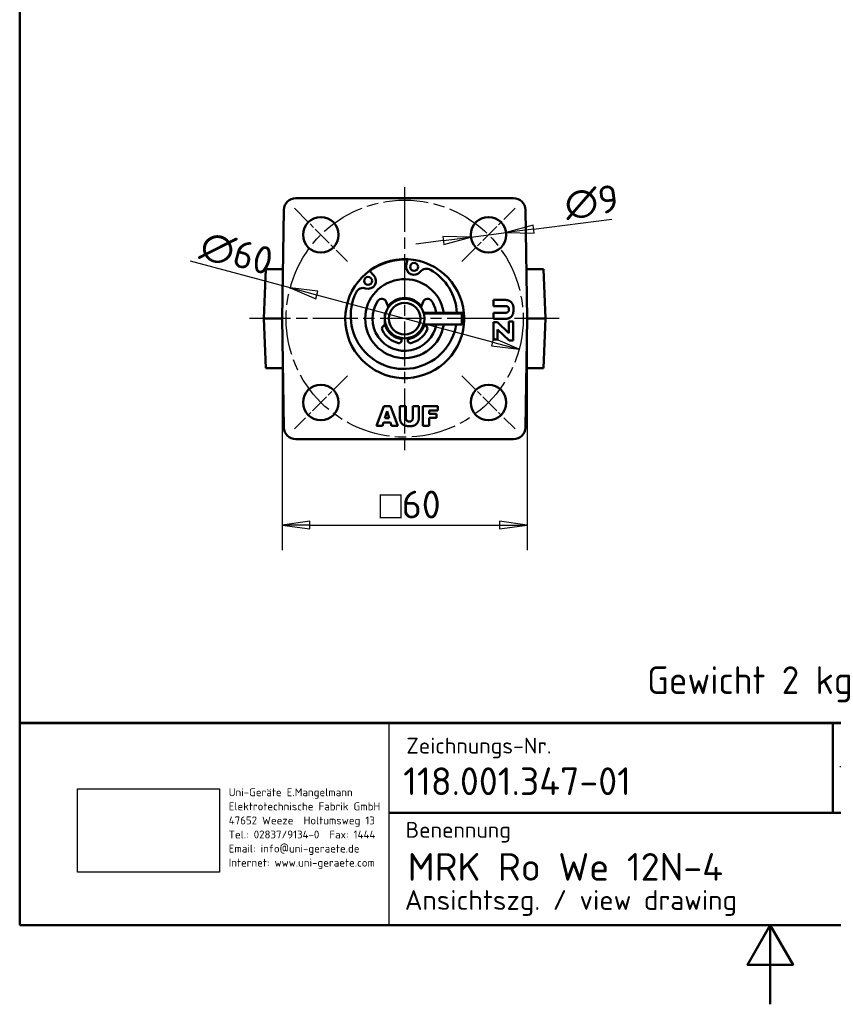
# Model space of a CAD drawing. Header units: millimetres. Extents: x 0 to 420, y 0 to 594.
# Tile 1 of 15: x 20 to 226, y 0 to 249. Entities that reach past the tile are written whole.
import ezdxf
from ezdxf.enums import TextEntityAlignment as Align

# ---------------------------------------------------------------- set-up
doc = ezdxf.new("R2010")
doc.units = ezdxf.units.MM
doc.header["$LTSCALE"] = 2
doc.linetypes.add('CHAIN', pattern=[0.3543, 0.2362, -0.0295, 0.0591, -0.0295])
doc.linetypes.add('LONG_DASH_DOTTED', pattern=[0.3001, 0.2362, -0.0295, 0.0049, -0.0295])
for name, color, linetype, lineweight in [('Bemaßungen(DIN)', 7, 'Continuous', 25), ('Mittellinie(DIN)', 4, 'CHAIN', 25), ('Mittelpunktmarkierung(DIN)', 4, 'CHAIN', 25), ('Rahmen_0', 179, 'Continuous', 50), ('Sichtbare Kanten(DIN)', 7, 'Continuous', 50), ('Skizziergeometrie(DIN)', 179, 'Continuous', 50), ('Skizzierlinie(DIN)', 179, 'Continuous', 25), ('Symbole(DIN)', 179, 'Continuous', 25)]:
    doc.layers.add(name, color=color, linetype=linetype, lineweight=lineweight)
doc.styles.add('Aktuell-DIN', font='isocpeur.ttf')
doc.styles.add('STANDARD-BSI~0', font='isocpeur.ttf')
doc.dimstyles.new('STANDARD-DIN', dxfattribs={"dimscale": 2, "dimtxt": 3.5, "dimasz": 3.5, "dimexe": 3.175, "dimexo": 0, "dimgap": 0.8, "dimtad": 1, "dimrnd": 1e-08, "dimtxsty": 'STANDARD-BSI~0', "dimblk": 'Filled-1', "dimcen": 0.09, "dimdle": 10, "dimclrd": 5, "dimclre": 5, "dimclrt": 256, "dimadec": 1, "dimazin": 2, "dimtfac": 0.714286, "dimtdec": 3, "dimtmove": 0, "dimatfit": 3, "dimfxl": 0, "dimtolj": 1, "dimlwd": 25, "dimlwe": 25, "dimarcsym": 0})
picture_1 = doc.add_image_def('image1.bmp', size_in_pixel=(606, 355))

# ---------------------------------------------------------------- blocks, each defined once
blk = doc.blocks.new('Ränder Default Border')
at = {"layer": 'Rahmen_0', "flags": 128}
for points in [[(10, 10), (10, 287), (200, 287), (200, 10), (10, 10)], [(105, 0), (105, 10), (102.11, 5), (107.89, 5), (105, 10)]]:
    blk.add_lwpolyline(points, dxfattribs=at)
blk = doc.blocks.new('Schriftfelder DIN-UNI-Doku')
at = {"layer": 'Skizziergeometrie(DIN)'}
for p, q in [((290.02, 125.63), (100.02, 125.63)), ((100.02, 125.63), (100.02, 100)), ((100.02, 125.59), (290, 125.59)), ((202.93, 125.59), (202.93, 114.22)), ((220.65, 100), (220.65, 125.59)), ((229.98, 125.63), (229.98, 112.18)), ((247.91, 125.59), (247.91, 112.18)), ((263.78, 112.18), (263.78, 125.59)), ((290, 100), (290, 125.59)), ((220.65, 121.23), (263.78, 121.23)), ((244.81, 117), (244.81, 117.4)), ((220.65, 116.55), (263.78, 116.55)), ((146.8, 114.22), (220.65, 114.22)), ((220.65, 112.18), (290, 112.18)), ((219.88, 108.5), (219.88, 108.75)), ((221.36, 107.91), (290, 107.91)), ((100.02, 100), (290, 100))]:
    blk.add_line(p, q, dxfattribs=at)
at = {"layer": 'Skizziergeometrie(DIN)', "lineweight": 35}
for p, q in [((211.31, 123.59), (204.31, 121.84)), ((211.31, 116.59), (211.31, 123.59)), ((204.31, 121.84), (204.31, 118.34)), ((204.31, 118.34), (211.31, 116.59))]:
    blk.add_line(p, q, dxfattribs=at)
at = {"layer": 'Skizziergeometrie(DIN)', "linetype": 'LONG_DASH_DOTTED', "lineweight": 25, "ltscale": 11.124033}
blk.add_line((215.86, 124.25), (215.86, 115.77), dxfattribs=at)
at = {"layer": 'Skizziergeometrie(DIN)', "linetype": 'LONG_DASH_DOTTED', "lineweight": 25, "ltscale": 10.229108}
blk.add_line((203.84, 120.09), (211.63, 120.09), dxfattribs=at)
at = {"layer": 'Skizziergeometrie(DIN)', "linetype": 'LONG_DASH_DOTTED', "lineweight": 25, "ltscale": 10.447887}
blk.add_line((211.99, 120.09), (219.95, 120.09), dxfattribs=at)
at = {"layer": 'Skizziergeometrie(DIN)', "lineweight": 35}
for radius in [3.5, 1.75]:
    blk.add_circle((215.86, 120.09), radius, dxfattribs=at)
at = {"layer": 'Skizzierlinie(DIN)', "linetype": 'Continuous'}
for p, q in [((146.8, 100), (146.8, 125.59)), ((229.98, 112.18), (229.98, 125.63)), ((220.65, 104.25), (263.01, 104.25)), ((263.01, 104.25), (290, 104.25))]:
    blk.add_line(p, q, dxfattribs=at)
at = {"layer": 'Symbole(DIN)', "color": 7, "char_height": 2, "style": 'Aktuell-DIN'}
for s, insert, width, attachment_point in [('\\fISOCPEUR|b0|i0;\\H2.0000;Zeichnungs-Nr.', (148.96, 123.73), 35.1459, 1), ('\\fISOCPEUR|b0|i0;\\H2.0000;Datum', (237.72, 121.52), 14.8011, 8), ('\\fISOCPEUR|b0|i0;\\H2.0000;Name', (254.79, 121.52), 17.2011, 8), ('\\fISOCPEUR|b0|i0;\\H2.0000;Maßstab', (272.07, 122), 10.7557, 1), ('\\fISOCPEUR|b0|i0;\\H2.0000;Bearb.', (221.41, 117.59), 8.5626, 7), ('\\fISOCPEUR|b0|i0;\\H2.0000;Gepr.', (221.64, 113.34), 8.3334, 7), ('\\fISOCPEUR|b0|i0;\\H2.0000;Benennung', (148.88, 113.08), 30, 1), ('\\fISOCPEUR|b0|i0;\\H2.0000;Schutzvermerk nach DIN 34 beachten.', (221.75, 103), 59.3373, 1)]:
    blk.add_mtext(s, dxfattribs=dict(at, insert=insert, width=width, attachment_point=attachment_point))
at = {"layer": 'Symbole(DIN)', "color": 179, "insert": (126.48, 117.33), "char_height": 1, "width": 20.2908, "attachment_point": 1, "line_spacing_factor": 1.068348, "style": 'Aktuell-DIN'}
blk.add_mtext('\\fISOCPEUR|b0|i0;\\H1.0000;Uni-Geräte E.Mangelmann\\PElektrotechnische Fabrik GmbH\\P47652 Weeze  Holtumsweg 13\\PTel.: 02837/9134-0  Fax: 1444\\PEmail: info@uni-geraete.de\\PInternet: www.uni-geraete.com', dxfattribs=at)
at = {"layer": 'Symbole(DIN)', "color": 7, "char_height": 2, "attachment_point": 7, "style": 'Aktuell-DIN'}
for s, insert in [('\\fISOCPEUR|b0|i0;\\H2.0000;Komm.-Nr.', (221.69, 109.64)), ('\\fISOCPEUR|b0|i0;\\H2.0000;Blatt', (221.83, 105.17)), ('\\fISOCPEUR|b0|i0;\\H2.0000;von', (253.65, 105.27))]:
    blk.add_mtext(s, dxfattribs=dict(at, insert=insert))
at = {"layer": 'Symbole(DIN)', "color": 7, "style": 'Aktuell-DIN'}
for tag, p in [('BAUTEILNUMMER', (148.56, 118.23)), ('TITEL', (149.13, 107.39))]:
    blk.add_attdef(tag, text='', height=3.5, dxfattribs=at).set_placement(p, align=Align.MIDDLE_LEFT)
for tag, p in [('ERSTELLUNGSDATUM', (230.24, 117.52)), ('AUTOR', (249.16, 117.55)), ('KONTROLLDATUM', (230.61, 113.27)), ('KONTROLLIERT_VON', (249.5, 113.1))]:
    blk.add_attdef(tag, text='', height=2, dxfattribs=at).set_placement(p, align=Align.BOTTOM_LEFT)
blk.add_attdef('FirstViewScale', text='', height=3.5, dxfattribs=at).set_placement((276.71, 117), align=Align.TOP_CENTER)
for tag, p in [('Blattnummer', (240.48, 106.09)), ('Blattgröße', (277.09, 105.87))]:
    blk.add_attdef(tag, text='', height=2, dxfattribs=at).set_placement(p, align=Align.MIDDLE_CENTER)
blk.add_attdef('BTL_BE2', text='', height=2.5, dxfattribs=at).set_placement((148.76, 104.45), align=Align.TOP_LEFT)
image = blk.add_image(picture_1, insert=(107.35, 106.72), size_in_units=(17.97, 10.53))
image.dxf.flags = 7
blk = doc.blocks.new('Filled-1')
at = {"color": 0}
for p, q in [((0, 0), (-1, 0.143)), ((-1, 0.143), (-1, -0.143)), ((-1, 0), (0, 0)), ((-1, -0.143), (0, 0))]:
    blk.add_line(p, q, dxfattribs=at)
at = {"color": 0, "flags": 128}
blk.add_lwpolyline([(-1, -0.143), (0, 0), (-1, 0.143), (-1, -0.143)], dxfattribs=at)
at = {"color": 0}
blk.add_solid([(-1, -0.143), (0, 0), (-1, 0.143), (-1, -0.143)], dxfattribs=at)
blk = doc.blocks.new('*D29')
at = {"layer": 'Bemaßungen(DIN)', "color": 5, "linetype": 'Continuous', "lineweight": 25}
for p, q in [((86.42, 173.54), (86.42, 114.96)), ((148.49, 173.54), (148.49, 114.96)), ((93.42, 121.31), (141.49, 121.31))]:
    blk.add_line(p, q, dxfattribs=at)
at = {"layer": 'Defpoints', "color": 0, "linetype": 'Continuous'}
for p in [(86.42, 173.54), (148.49, 173.54), (148.49, 121.31)]:
    blk.add_point(p, dxfattribs=at)
at = {"layer": 'Bemaßungen(DIN)', "color": 5, "linetype": 'Continuous', "lineweight": 25, "xscale": 7, "yscale": 7, "zscale": 7, "rotation": 180}
blk.add_blockref('Filled-1', (86.42, 121.31), dxfattribs=at)
at = {"layer": 'Bemaßungen(DIN)', "color": 5, "linetype": 'Continuous', "lineweight": 25, "xscale": 7, "yscale": 7, "zscale": 7}
blk.add_blockref('Filled-1', (148.49, 121.31), dxfattribs=at)
at = {"layer": 'Bemaßungen(DIN)', "color": 250, "linetype": 'Continuous', "lineweight": 25, "true_color": 0x3f3f3f, "insert": (106.61, 129.99), "char_height": 7, "attachment_point": 1, "style": 'STANDARD-BSI~0'}
blk.add_mtext('\\A1; \\fAIGDT|b0|i0;\\H7.0000;o\\fISOCPEUR|b0|i0;\\H7.0000;60', dxfattribs=at)
blk = doc.blocks.new('*D30')
at = {"layer": 'Bemaßungen(DIN)', "color": 5, "linetype": 'Continuous', "lineweight": 25}
for p, q in [((88.48, 181.31), (63.23, 188.07)), ((139.67, 167.59), (95.24, 179.49))]:
    blk.add_line(p, q, dxfattribs=at)
at = {"layer": 'Defpoints', "color": 0, "linetype": 'Continuous'}
for p in [(88.48, 181.31), (146.43, 165.78)]:
    blk.add_point(p, dxfattribs=at)
at = {"layer": 'Bemaßungen(DIN)', "color": 5, "linetype": 'Continuous', "lineweight": 25, "xscale": 7, "yscale": 7, "zscale": 7}
for p, rotation in [((88.48, 181.31), 165.0000000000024), ((146.43, 165.78), 345.0000000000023)]:
    blk.add_blockref('Filled-1', p, dxfattribs=dict(at, rotation=rotation))
at = {"layer": 'Bemaßungen(DIN)', "color": 250, "linetype": 'Continuous', "lineweight": 25, "true_color": 0x3f3f3f, "insert": (67, 195.96), "char_height": 7, "attachment_point": 1, "rotation": 345, "style": 'STANDARD-BSI~0'}
blk.add_mtext('\\A1;∅60', dxfattribs=at)
blk = doc.blocks.new('*D31')
at = {"layer": 'Bemaßungen(DIN)', "color": 5, "linetype": 'Continuous', "lineweight": 25}
for p, q in [((150.08, 196.21), (169.92, 198.74)), ((134.2, 194.18), (143.13, 195.32)), ((127.26, 193.3), (120.32, 192.41))]:
    blk.add_line(p, q, dxfattribs=at)
at = {"layer": 'Defpoints', "color": 0, "linetype": 'Continuous'}
for p in [(143.13, 195.32), (134.2, 194.18)]:
    blk.add_point(p, dxfattribs=at)
at = {"layer": 'Bemaßungen(DIN)', "color": 5, "linetype": 'Continuous', "lineweight": 25, "xscale": 7, "yscale": 7, "zscale": 7}
for p, rotation in [((143.13, 195.32), 187.2709515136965), ((134.2, 194.18), 7.27095151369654)]:
    blk.add_blockref('Filled-1', p, dxfattribs=dict(at, rotation=rotation))
at = {"layer": 'Bemaßungen(DIN)', "color": 250, "linetype": 'Continuous', "lineweight": 25, "true_color": 0x3f3f3f, "insert": (157.52, 205.83), "char_height": 7, "attachment_point": 1, "rotation": 7.271, "style": 'STANDARD-BSI~0'}
blk.add_mtext('\\A1;∅9', dxfattribs=at)

msp = doc.modelspace()

# ---------------------------------------------------------------- linework, layer by layer
at = {"layer": 'Mittellinie(DIN)', "linetype": 'CHAIN', "ltscale": 23.990969}
msp.add_circle((117.455, 173.541), 30, dxfattribs=at)
at = {"layer": 'Mittelpunktmarkierung(DIN)', "linetype": 'CHAIN', "ltscale": 23.990969}
for p, q in [((117.455, 206.817), (117.455, 139.866)), ((156.566, 173.541), (78.216, 173.541))]:
    msp.add_line(p, q, dxfattribs=at)
at = {"layer": 'Mittelpunktmarkierung(DIN)', "linetype": 'CHAIN', "ltscale": 10.556371}
for p, q in [((89.525, 201.471), (102.96, 188.036)), ((131.951, 188.036), (145.386, 201.471)), ((102.96, 159.045), (89.525, 145.61)), ((131.951, 159.045), (145.386, 145.61))]:
    msp.add_line(p, q, dxfattribs=at)
at = {"layer": 'Sichtbare Kanten(DIN)'}
for p, q in [((89.903, 204.041), (145.007, 204.041)), ((86.423, 173.541), (86.904, 201.093)), ((148.007, 201.093), (148.488, 173.541)), ((117.87, 186.984), (118.159, 188.574)), ((82.346, 186.041), (81.8, 173.541)), ((82.346, 186.041), (86.641, 186.041)), ((108.517, 185.649), (109.641, 184.487)), ((148.27, 186.041), (152.565, 186.041)), ((152.565, 186.041), (153.11, 173.541)), ((112.787, 177.805), (113.329, 176.365)), ((121.582, 176.365), (122.123, 177.805)), ((139.92, 176.735), (139.92, 178.275)), ((139.92, 178.275), (142.899, 178.275)), ((112.455, 174.907), (112.662, 174.962)), ((112.455, 174.844), (112.455, 174.907)), ((112.455, 174.844), (112.641, 174.892)), ((112.455, 174.702), (112.455, 174.844)), ((112.6, 174.735), (112.455, 174.702)), ((112.455, 172.175), (112.455, 174.702)), ((122.225, 175.041), (131.955, 175.041)), ((122.246, 174.972), (131.955, 174.972)), ((131.955, 174.816), (122.29, 174.816)), ((131.955, 174.972), (131.955, 175.041)), ((132.455, 174.907), (131.955, 175.041)), ((131.955, 174.972), (132.455, 174.844)), ((132.455, 174.702), (131.955, 174.816)), ((131.955, 172.041), (131.955, 174.816)), ((132.455, 174.844), (132.455, 174.907)), ((132.455, 174.844), (132.455, 174.702)), ((132.455, 172.175), (132.455, 174.702)), ((142.971, 176.735), (139.92, 176.735)), ((139.92, 173.477), (139.92, 175.017)), ((139.92, 175.017), (142.971, 175.017)), ((86.423, 173.541), (81.8, 173.541)), ((82.346, 161.041), (81.8, 173.541)), ((86.904, 145.988), (86.423, 173.541)), ((112.455, 172.175), (112.662, 172.119)), ((122.225, 172.041), (131.955, 172.041)), ((132.455, 172.175), (131.955, 172.041)), ((142.899, 173.477), (139.92, 173.477)), ((139.92, 168.299), (139.92, 172.678)), ((139.92, 172.678), (140.921, 172.678)), ((140.921, 172.678), (143.847, 169.868)), ((143.847, 169.868), (143.847, 172.779)), ((143.847, 172.779), (144.92, 172.779)), ((144.92, 172.779), (144.92, 168.03)), ((148.488, 173.541), (148.007, 145.988)), ((153.11, 173.541), (148.488, 173.541)), ((152.565, 161.041), (153.11, 173.541)), ((112.718, 171.941), (112.655, 171.941)), ((122.255, 171.941), (122.192, 171.941)), ((143.886, 168.03), (140.989, 170.811)), ((140.989, 170.811), (140.989, 168.299)), ((116.655, 167.964), (116.655, 168.605)), ((118.255, 168.605), (118.255, 167.964)), ((140.989, 168.299), (139.92, 168.299)), ((144.92, 168.03), (143.886, 168.03)), ((86.641, 161.041), (82.346, 161.041)), ((152.565, 161.041), (148.27, 161.041)), ((110.29, 146.404), (112.171, 151.404)), ((112.171, 151.404), (113.86, 151.404)), ((112.999, 150.109), (112.45, 148.314)), ((113.548, 148.314), (112.999, 150.109)), ((113.86, 151.404), (115.737, 146.404)), ((116.238, 151.404), (117.778, 151.404)), ((116.238, 148.425), (116.238, 151.404)), ((117.778, 151.404), (117.778, 148.353)), ((119.496, 148.353), (119.496, 151.404)), ((119.496, 151.404), (121.036, 151.404)), ((121.036, 151.404), (121.036, 148.425)), ((122.065, 146.404), (122.065, 151.404)), ((122.065, 151.404), (125.882, 151.404)), ((123.62, 150.331), (123.62, 149.46)), ((125.882, 150.331), (123.62, 150.331)), ((125.882, 151.404), (125.882, 150.331)), ((112.114, 147.231), (111.868, 146.404)), ((113.87, 147.231), (112.114, 147.231)), ((112.45, 148.314), (113.548, 148.314)), ((114.12, 146.404), (113.87, 147.231)), ((123.62, 149.46), (125.55, 149.46)), ((123.62, 148.449), (123.62, 146.404)), ((125.55, 148.449), (123.62, 148.449)), ((125.55, 149.46), (125.55, 148.449)), ((111.868, 146.404), (110.29, 146.404)), ((115.737, 146.404), (114.12, 146.404)), ((123.62, 146.404), (122.065, 146.404)), ((145.007, 143.041), (89.903, 143.041))]:
    msp.add_line(p, q, dxfattribs=at)
at = {"layer": 'Sichtbare Kanten(DIN)', "flags": 128}
for points in [[(142.899, 178.275), (143.009, 178.273), (143.117, 178.267), (143.224, 178.256), (143.33, 178.241), (143.434, 178.222), (143.536, 178.198), (143.637, 178.17), (143.736, 178.138), (143.833, 178.101), (143.927, 178.059), (144.018, 178.013), (144.106, 177.961), (144.19, 177.905), (144.271, 177.843), (144.35, 177.776), (144.425, 177.705), (144.495, 177.63), (144.561, 177.555), (144.62, 177.479), (144.675, 177.401), (144.724, 177.323), (144.767, 177.243), (144.806, 177.163), (144.838, 177.082)], [(144.838, 177.082), (144.852, 177.044), (144.865, 177.006), (144.878, 176.967), (144.89, 176.927), (144.901, 176.887), (144.912, 176.846), (144.922, 176.805), (144.932, 176.762), (144.941, 176.72), (144.95, 176.676), (144.957, 176.632), (144.965, 176.587), (144.971, 176.542), (144.978, 176.496), (144.983, 176.449), (144.988, 176.402), (144.993, 176.354), (144.996, 176.305), (145, 176.255), (145.002, 176.205), (145.004, 176.155), (145.006, 176.103), (145.007, 176.052), (145.007, 175.999)], [(143.842, 175.879), (143.841, 175.944), (143.836, 176.007), (143.828, 176.068), (143.817, 176.126), (143.803, 176.182), (143.786, 176.235), (143.765, 176.286), (143.742, 176.335), (143.715, 176.382), (143.685, 176.426), (143.652, 176.467), (143.616, 176.507), (143.577, 176.543), (143.535, 176.576), (143.491, 176.607), (143.444, 176.634), (143.394, 176.657), (143.342, 176.678), (143.287, 176.696), (143.229, 176.71), (143.169, 176.721), (143.105, 176.729), (143.04, 176.734), (142.971, 176.735)], [(142.971, 175.017), (143.038, 175.019), (143.103, 175.024), (143.165, 175.031), (143.224, 175.043), (143.281, 175.057), (143.336, 175.074), (143.388, 175.095), (143.437, 175.119), (143.485, 175.146), (143.529, 175.176), (143.572, 175.209), (143.611, 175.246), (143.648, 175.285), (143.682, 175.327), (143.712, 175.371), (143.74, 175.418), (143.764, 175.467), (143.785, 175.518), (143.802, 175.572), (143.817, 175.629), (143.828, 175.687), (143.836, 175.749), (143.841, 175.812), (143.842, 175.879)], [(145.007, 175.999), (145.005, 175.875), (145.001, 175.748), (144.994, 175.617), (144.984, 175.482), (144.972, 175.344), (144.956, 175.202), (144.937, 175.063), (144.911, 174.931), (144.881, 174.807), (144.844, 174.69), (144.802, 174.582), (144.754, 174.481), (144.7, 174.385), (144.639, 174.292), (144.571, 174.202), (144.495, 174.115), (144.413, 174.03), (144.323, 173.949), (144.23, 173.873), (144.135, 173.806), (144.04, 173.747), (143.943, 173.696), (143.845, 173.655), (143.746, 173.622)], [(143.746, 173.622), (143.707, 173.61), (143.667, 173.599), (143.629, 173.588), (143.59, 173.578), (143.552, 173.568), (143.514, 173.558), (143.477, 173.55), (143.44, 173.541), (143.404, 173.534), (143.367, 173.526), (143.332, 173.52), (143.296, 173.513), (143.261, 173.508), (143.226, 173.502), (143.192, 173.498), (143.158, 173.493), (143.124, 173.49), (143.091, 173.486), (143.058, 173.484), (143.026, 173.481), (142.993, 173.48), (142.962, 173.478), (142.93, 173.478), (142.899, 173.477)], [(116.382, 147.578), (116.37, 147.617), (116.359, 147.657), (116.348, 147.695), (116.338, 147.734), (116.328, 147.772), (116.319, 147.809), (116.31, 147.847), (116.302, 147.884), (116.294, 147.92), (116.287, 147.957), (116.28, 147.992), (116.274, 148.028), (116.268, 148.063), (116.263, 148.098), (116.258, 148.132), (116.254, 148.166), (116.25, 148.2), (116.247, 148.233), (116.244, 148.266), (116.242, 148.298), (116.24, 148.331), (116.239, 148.362), (116.238, 148.394), (116.238, 148.425)], [(118.759, 146.317), (118.636, 146.318), (118.508, 146.323), (118.377, 146.33), (118.243, 146.34), (118.105, 146.352), (117.963, 146.368), (117.823, 146.387), (117.691, 146.413), (117.567, 146.443), (117.451, 146.48), (117.342, 146.522), (117.241, 146.57), (117.145, 146.624), (117.053, 146.685), (116.963, 146.753), (116.875, 146.829), (116.791, 146.911), (116.709, 147), (116.633, 147.094), (116.566, 147.189), (116.507, 147.284), (116.457, 147.381), (116.415, 147.479), (116.382, 147.578)], [(117.778, 148.353), (117.779, 148.286), (117.784, 148.221), (117.792, 148.159), (117.803, 148.1), (117.817, 148.043), (117.835, 147.988), (117.855, 147.936), (117.879, 147.886), (117.906, 147.839), (117.936, 147.795), (117.97, 147.752), (118.006, 147.713), (118.046, 147.676), (118.087, 147.642), (118.132, 147.612), (118.178, 147.584), (118.227, 147.56), (118.279, 147.539), (118.333, 147.522), (118.389, 147.507), (118.448, 147.496), (118.509, 147.488), (118.573, 147.483), (118.639, 147.482)], [(118.639, 147.482), (118.704, 147.483), (118.767, 147.488), (118.828, 147.496), (118.886, 147.507), (118.942, 147.521), (118.996, 147.538), (119.047, 147.559), (119.096, 147.582), (119.142, 147.609), (119.186, 147.639), (119.228, 147.672), (119.267, 147.708), (119.304, 147.747), (119.337, 147.789), (119.367, 147.833), (119.394, 147.88), (119.418, 147.93), (119.439, 147.982), (119.456, 148.037), (119.47, 148.095), (119.481, 148.155), (119.489, 148.218), (119.494, 148.284), (119.496, 148.353)], [(121.036, 148.425), (121.033, 148.315), (121.027, 148.207), (121.016, 148.1), (121.001, 147.994), (120.982, 147.89), (120.958, 147.788), (120.931, 147.687), (120.898, 147.588), (120.862, 147.49), (120.82, 147.397), (120.773, 147.306), (120.722, 147.218), (120.665, 147.134), (120.603, 147.052), (120.537, 146.974), (120.465, 146.899), (120.391, 146.829), (120.315, 146.763), (120.239, 146.704), (120.162, 146.649), (120.083, 146.6), (120.004, 146.556), (119.923, 146.518), (119.842, 146.486)], [(119.842, 146.486), (119.805, 146.472), (119.766, 146.459), (119.727, 146.446), (119.688, 146.434), (119.648, 146.423), (119.607, 146.412), (119.565, 146.402), (119.523, 146.392), (119.48, 146.383), (119.437, 146.374), (119.392, 146.366), (119.348, 146.359), (119.302, 146.352), (119.256, 146.346), (119.209, 146.341), (119.162, 146.336), (119.114, 146.331), (119.065, 146.328), (119.016, 146.324), (118.966, 146.322), (118.915, 146.32), (118.864, 146.318), (118.812, 146.317), (118.759, 146.317)]]:
    msp.add_lwpolyline(points, dxfattribs=at)
at = {"layer": 'Sichtbare Kanten(DIN)'}
for centre, radius in [((96.242, 194.754), 4.5), ((138.669, 194.754), 4.5), ((119.837, 186.626), 1), ((108.204, 183.096), 1), ((117.455, 173.541), 5), ((117.455, 173.541), 4), ((96.242, 152.327), 4.5), ((138.669, 152.327), 4.5)]:
    msp.add_circle(centre, radius, dxfattribs=at)
for centre, radius, start, end in [((89.903, 201.041), 3, 90, 179), ((145.007, 201.041), 3, 1, 90), ((117.455, 173.541), 15.05, 5.22039, 354.77961), ((117.455, 173.541), 14.95, 87.37069, 126.38578), ((119.837, 186.626), 2, 169.68265, 321.948), ((108.204, 183.096), 2, 251.80847, 44.07382), ((122.987, 184.16), 2, 59.8578, 141.948), ((117.238, 174.258), 13.45, 3.33444, 59.8578), ((117.455, 173.541), 10, 8.62693, 351.37307), ((117.238, 174.258), 13.45, 153.89867, 350.50949), ((106.955, 179.296), 2, 71.80847, 153.89867), ((117.455, 173.541), 8.15, 146.43635, 349.3943), ((111.664, 177.383), 1.2, 20.60657, 146.43635), ((117.455, 173.541), 5.25, 36.27585, 143.72415), ((123.247, 177.383), 1.2, 33.56365, 159.39343), ((117.455, 173.541), 8.15, 10.6057, 33.56365), ((117.455, 173.541), 15.05, 355.3283, 4.6717), ((112.655, 170.981), 0.96, 90, 208.07249), ((117.455, 173.541), 6.4, 208.07249, 255.52249), ((117.455, 173.541), 5.25, 197.97065, 261.23507), ((117.455, 173.541), 5.25, 278.76493, 342.02935), ((117.455, 173.541), 6.4, 284.47751, 331.92751), ((122.255, 170.981), 0.96, 331.92751, 90), ((116.015, 167.964), 0.64, 255.52249, 0), ((118.895, 167.964), 0.64, 180, 284.47751), ((89.903, 146.041), 3, 181, 270), ((145.007, 146.041), 3, 270, 359)]:
    msp.add_arc(centre, radius, start, end, dxfattribs=at)

# ---------------------------------------------------------------- block references
at = {"xscale": 2, "yscale": 2, "zscale": 2}
msp.add_blockref('Ränder Default Border', (0, 0), dxfattribs=at)
msp.add_blockref('Schriftfelder DIN-UNI-Doku', (-180.045, -180), dxfattribs=at).add_auto_attribs({'BAUTEILNUMMER': '118.001.347-01', 'TITEL': 'MRK Ro We 12N-4', 'ERSTELLUNGSDATUM': '17.08.2010', 'AUTOR': 'Bettray', 'KONTROLLIERT_VON': 'BY', 'KONTROLLDATUM': '21.03.2011', 'Blattnummer': '1 ', 'Blattgröße': 'A4', 'FirstViewScale': '1:2', 'BTL_BE2': 'Ansichtszg. / view drawing         '})

# ---------------------------------------------------------------- texts
at = {"layer": 'Symbole(DIN)', "color": 7, "insert": (178.779, 85.549), "char_height": 7, "width": 55.27922, "attachment_point": 1, "style": 'Aktuell-DIN'}
msp.add_mtext('{Gewicht 2 kg}', dxfattribs=at)

# ---------------------------------------------------------------- dimensions: what is measured, and where the dimension line sits
at = {"layer": 'Bemaßungen(DIN)', "color": 5, "linetype": 'Continuous', "lineweight": 25, "true_color": 0x0000ff}
for p1, p2, picture, middle in [((134.205, 194.184), (143.132, 195.323), '*D31', (163.468, 197.918)), ((146.433, 165.776), (88.478, 181.305), '*D30', (71.873, 185.754))]:
    dim = msp.add_diameter_dim_2p(p1=p1, p2=p2, dimstyle='STANDARD-DIN', override={"dimdec": 2, "dimtp": 0, "dimtm": 0, "dimtdec": 3, "dimatfit": 2}, dxfattribs=at)
    dim.commit()
    dim.dimension.update_dxf_attribs({"geometry": picture, "text_midpoint": middle, "dimtype": 163})
dim = msp.add_linear_dim(base=(148.488, 121.315), p1=(86.423, 173.541), p2=(148.488, 173.541), angle=180, text=' \\fAIGDT|b0|i0;\\H7.0000;o\\fISOCPEUR|b0|i0;\\H7.0000;60', dimstyle='STANDARD-DIN', override={"dimdec": 2, "dimtp": 0, "dimtm": 0, "dimtdec": 3, "dimatfit": 2}, dxfattribs=at)
dim.commit()
dim.dimension.update_dxf_attribs({"geometry": '*D29', "text_midpoint": (117.455, 121.315), "dimtype": 160})

doc.saveas('drawing.dxf')
